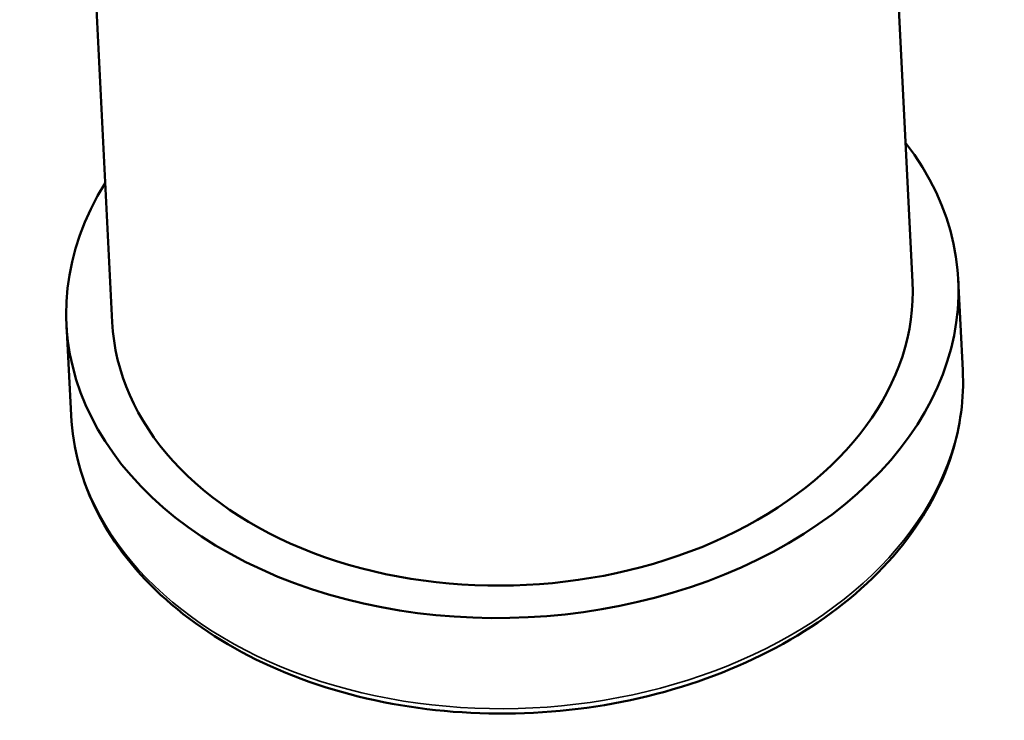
# Model space of a CAD drawing. Header units: inches. Extents: x 0 to 136, y 2 to 86.
# Tile 17 of 160: x 63.23 to 64.52, y 37.109 to 38.028. Entities that reach past the tile are written whole.
import ezdxf

# ---------------------------------------------------------------- set-up
doc = ezdxf.new("R2010")
doc.units = ezdxf.units.IN
doc.header["$LTSCALE"] = 4
doc.header["$MEASUREMENT"] = 0
doc.layers.add('Visible (ANSI)', color=7, linetype='Continuous', lineweight=50)
doc.layers.add('Visible Narrow (ANSI)', color=7, linetype='Continuous', lineweight=35)

msp = doc.modelspace()

# ---------------------------------------------------------------- linework, layer by layer
at = {"layer": 'Visible (ANSI)'}
for p, q in [((64.3998, 37.6839), (64.3634, 38.4078)), ((63.3511, 37.6311), (63.3147, 38.355)), ((64.4657, 37.5681), (64.4597, 37.6869)), ((63.2972, 37.5093), (63.2912, 37.6281))]:
    msp.add_line(p, q, dxfattribs=at)
for major_axis, start_param, end_param in [((-0.5843, -0.0294), 5.826311, 9.881652), ((-0.5243, -0.0264), 0, 3.141593)]:
    msp.add_ellipse((63.8755, 37.6575), major_axis=major_axis, ratio=0.707107, start_param=start_param, end_param=end_param, dxfattribs=at)
msp.add_open_spline([(63.2972, 37.5093), (63.2994, 37.4652), (63.3113, 37.4216), (63.3534, 37.3396), (63.3838, 37.3011), (63.4604, 37.233), (63.5069, 37.2035), (63.611, 37.1566), (63.6688, 37.1393), (63.7895, 37.1189), (63.8525, 37.1158), (63.9773, 37.124), (64.0392, 37.1353), (64.1555, 37.1712), (64.21, 37.1959), (64.3061, 37.2562), (64.3476, 37.2919), (64.4132, 37.3708), (64.4373, 37.4138), (64.4627, 37.4945), (64.4675, 37.5314), (64.4657, 37.5681)], degree=3, knots=[6.283185, 6.283185, 6.283185, 6.283185, 6.591928, 6.591928, 6.905881, 6.905881, 7.227121, 7.227121, 7.551137, 7.551137, 7.875473, 7.875473, 8.199754, 8.199754, 8.524095, 8.524095, 8.84795, 8.84795, 9.168403, 9.168403, 9.424778, 9.424778, 9.424778, 9.424778], dxfattribs=at)
at = {"layer": 'Visible Narrow (ANSI)'}
msp.add_ellipse((63.8814, 37.5387), major_axis=(-0.5843, -0.0294), ratio=0.707107, start_param=0, end_param=3.141593, dxfattribs=at)

doc.saveas('drawing.dxf')
